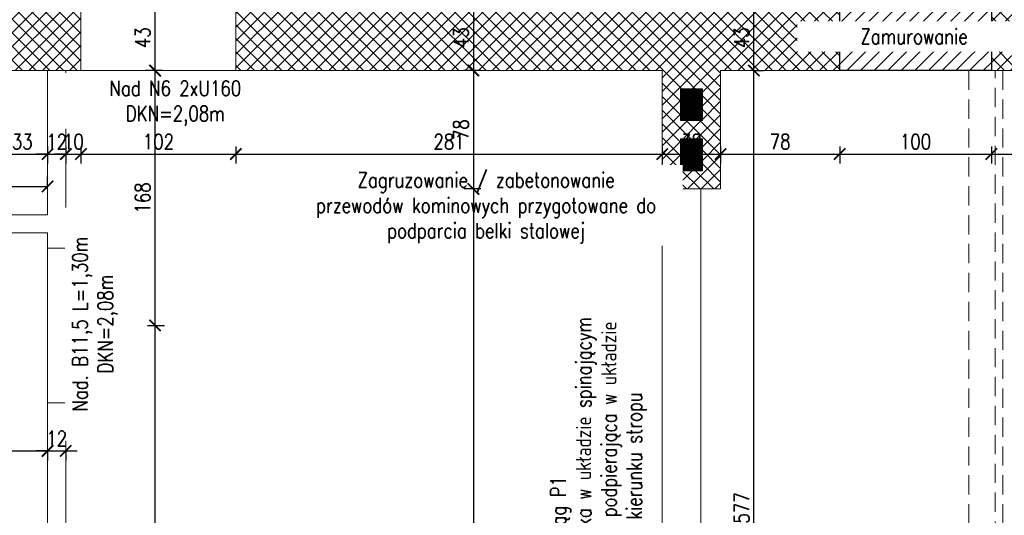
# Model space of a CAD drawing. Header units: millimetres. Extents: x 11984 to 50512, y -26688 to 13952.
# Tile 73 of 85: x 27287 to 27936, y 10066 to 10393. Entities that reach past the tile are written whole.
import ezdxf

# ---------------------------------------------------------------- set-up
doc = ezdxf.new("R2010")
doc.units = ezdxf.units.MM
doc.header["$MEASUREMENT"] = 0
doc.linetypes.add('HIDDEN', pattern=[9.525, 6.35, -3.175])
doc.layers.add('e-cad_opisy', color=7, linetype='Continuous')
for name, color, linetype, lineweight in [('e-cad_wymiary', 5, 'Continuous', 9), ('k-kreskowanie', 252, 'Continuous', 9), ('k-sciany', 4, 'Continuous', 30), ('k-widok', 1, 'Continuous', 20), ('k-wyburzenia', 215, 'PNEUMATIC2', 9), ('k-ściany działowe', 2, 'Continuous', 20), ('k-ściany istniejące', 190, 'Continuous', 18)]:
    doc.layers.add(name, color=color, linetype=linetype, lineweight=lineweight)
doc.styles.add('e-cad_1', font='simplex.shx', dxfattribs={"width": 0.8})
doc.linetypes.add('PNEUMATIC2', pattern='A,0.5,-0.25,["//",Standard,S=0.2,R=0,X=-0.1,Y=-0.1],-0.25', length=1)
doc.dimstyles.new('e-cad_1_50_[cm]', dxfattribs={"dimscale": 5, "dimtxt": 2, "dimasz": 1.5, "dimexe": 1.25, "dimexo": 0.625, "dimtad": 1, "dimdec": 0, "dimrnd": 0.1, "dimdsep": 46, "dimtxsty": 'e-cad_1', "dimblk": 'ARCHTICK', "dimcen": 1.5, "dimclrd": 256, "dimclre": 256, "dimclrt": 7, "dimadec": 0, "dimazin": 0, "dimtfac": 1, "dimtdec": 0, "dimtix": 1, "dimtmove": 0, "dimatfit": 0, "dimfxl": 0, "dimarcsym": 0})

# ---------------------------------------------------------------- blocks, each defined once
blk = doc.blocks.new('_ArchTick')
at = {"color": 0, "linetype": 'ByBlock', "const_width": 0.15}
blk.add_lwpolyline([(-0.5, -0.5), (0.5, 0.5)], dxfattribs=at)
blk = doc.blocks.new('*D266')
at = {"layer": 'Defpoints', "color": 0}
for p in [(27272.37, 10359.34), (27305.77, 10334.99), (27305.77, 10304.35)]:
    blk.add_point(p, dxfattribs=at)
at = {"layer": 'e-cad_wymiary', "lineweight": -2}
for p, q in [((27272.37, 10309.35), (27272.37, 10298.1)), ((27305.77, 10309.35), (27305.77, 10298.1)), ((27272.37, 10304.35), (27305.77, 10304.35))]:
    blk.add_line(p, q, dxfattribs=at)
at = {"layer": 'e-cad_wymiary', "lineweight": -2, "xscale": 7.5, "yscale": 7.5, "zscale": 7.5, "rotation": 180}
blk.add_blockref('_ArchTick', (27272.37, 10304.35), dxfattribs=at)
at = {"layer": 'e-cad_wymiary', "lineweight": -2, "xscale": 7.5, "yscale": 7.5, "zscale": 7.5}
blk.add_blockref('_ArchTick', (27305.77, 10304.35), dxfattribs=at)
at = {"layer": 'e-cad_wymiary', "color": 7, "insert": (27289.07, 10312.48), "char_height": 10, "attachment_point": 5, "style": 'e-cad_1'}
blk.add_mtext('33', dxfattribs=at)
blk = doc.blocks.new('*D267')
at = {"layer": 'Defpoints', "color": 0}
for p in [(27305.77, 10334.99), (27317.77, 10334.99), (27317.77, 10304.35)]:
    blk.add_point(p, dxfattribs=at)
at = {"layer": 'e-cad_wymiary', "lineweight": -2}
for p, q in [((27305.77, 10309.35), (27305.77, 10298.1)), ((27317.77, 10309.35), (27317.77, 10298.1)), ((27305.77, 10304.35), (27298.27, 10304.35)), ((27305.77, 10304.35), (27317.77, 10304.35)), ((27317.77, 10304.35), (27325.27, 10304.35))]:
    blk.add_line(p, q, dxfattribs=at)
at = {"layer": 'e-cad_wymiary', "lineweight": -2, "xscale": 7.5, "yscale": 7.5, "zscale": 7.5}
blk.add_blockref('_ArchTick', (27305.77, 10304.35), dxfattribs=at)
at = {"layer": 'e-cad_wymiary', "lineweight": -2, "xscale": 7.5, "yscale": 7.5, "zscale": 7.5, "rotation": 180}
blk.add_blockref('_ArchTick', (27317.77, 10304.35), dxfattribs=at)
at = {"layer": 'e-cad_wymiary', "color": 7, "insert": (27311.77, 10312.48), "char_height": 10, "attachment_point": 5, "style": 'e-cad_1'}
blk.add_mtext('12', dxfattribs=at)
blk = doc.blocks.new('*D268')
at = {"layer": 'Defpoints', "color": 0}
for p in [(27327.77, 10359.34), (27317.77, 10334.99), (27327.77, 10304.35)]:
    blk.add_point(p, dxfattribs=at)
at = {"layer": 'e-cad_wymiary', "lineweight": -2}
for p, q in [((27317.77, 10309.35), (27317.77, 10298.1)), ((27327.77, 10309.35), (27327.77, 10298.1)), ((27317.77, 10304.35), (27310.27, 10304.35)), ((27317.77, 10304.35), (27327.77, 10304.35)), ((27327.77, 10304.35), (27335.27, 10304.35))]:
    blk.add_line(p, q, dxfattribs=at)
at = {"layer": 'e-cad_wymiary', "lineweight": -2, "xscale": 7.5, "yscale": 7.5, "zscale": 7.5}
blk.add_blockref('_ArchTick', (27317.77, 10304.35), dxfattribs=at)
at = {"layer": 'e-cad_wymiary', "lineweight": -2, "xscale": 7.5, "yscale": 7.5, "zscale": 7.5, "rotation": 180}
blk.add_blockref('_ArchTick', (27327.77, 10304.35), dxfattribs=at)
at = {"layer": 'e-cad_wymiary', "color": 7, "insert": (27322.77, 10312.48), "char_height": 10, "attachment_point": 5, "style": 'e-cad_1'}
blk.add_mtext('10', dxfattribs=at)
blk = doc.blocks.new('*D269')
at = {"layer": 'Defpoints', "color": 0}
for p in [(27327.77, 10359.34), (27429.77, 10359.34), (27429.77, 10304.35)]:
    blk.add_point(p, dxfattribs=at)
at = {"layer": 'e-cad_wymiary', "lineweight": -2}
for p, q in [((27327.77, 10309.35), (27327.77, 10298.1)), ((27429.77, 10309.35), (27429.77, 10298.1)), ((27327.77, 10304.35), (27429.77, 10304.35))]:
    blk.add_line(p, q, dxfattribs=at)
at = {"layer": 'e-cad_wymiary', "lineweight": -2, "xscale": 7.5, "yscale": 7.5, "zscale": 7.5, "rotation": 180}
blk.add_blockref('_ArchTick', (27327.77, 10304.35), dxfattribs=at)
at = {"layer": 'e-cad_wymiary', "lineweight": -2, "xscale": 7.5, "yscale": 7.5, "zscale": 7.5}
blk.add_blockref('_ArchTick', (27429.77, 10304.35), dxfattribs=at)
at = {"layer": 'e-cad_wymiary', "color": 7, "insert": (27378.77, 10312.48), "char_height": 10, "attachment_point": 5, "style": 'e-cad_1'}
blk.add_mtext('102', dxfattribs=at)
blk = doc.blocks.new('*D270')
at = {"layer": 'Defpoints', "color": 0}
for p in [(27429.77, 10359.34), (27710.63, 10347.34), (27710.63, 10304.35)]:
    blk.add_point(p, dxfattribs=at)
at = {"layer": 'e-cad_wymiary', "lineweight": -2}
for p, q in [((27429.77, 10309.35), (27429.77, 10298.1)), ((27710.63, 10309.35), (27710.63, 10298.1)), ((27429.77, 10304.35), (27710.63, 10304.35))]:
    blk.add_line(p, q, dxfattribs=at)
at = {"layer": 'e-cad_wymiary', "lineweight": -2, "xscale": 7.5, "yscale": 7.5, "zscale": 7.5, "rotation": 180}
blk.add_blockref('_ArchTick', (27429.77, 10304.35), dxfattribs=at)
at = {"layer": 'e-cad_wymiary', "lineweight": -2, "xscale": 7.5, "yscale": 7.5, "zscale": 7.5}
blk.add_blockref('_ArchTick', (27710.63, 10304.35), dxfattribs=at)
at = {"layer": 'e-cad_wymiary', "color": 7, "insert": (27570.2, 10312.48), "char_height": 10, "attachment_point": 5, "style": 'e-cad_1'}
blk.add_mtext('281', dxfattribs=at)
blk = doc.blocks.new('*D271')
at = {"layer": 'Defpoints', "color": 0}
for p in [(27710.63, 10347.34), (27749.03, 10341.61), (27749.03, 10304.35)]:
    blk.add_point(p, dxfattribs=at)
at = {"layer": 'e-cad_wymiary', "lineweight": -2}
for p, q in [((27710.63, 10309.35), (27710.63, 10298.1)), ((27749.03, 10309.35), (27749.03, 10298.1)), ((27710.63, 10304.35), (27749.03, 10304.35))]:
    blk.add_line(p, q, dxfattribs=at)
at = {"layer": 'e-cad_wymiary', "lineweight": -2, "xscale": 7.5, "yscale": 7.5, "zscale": 7.5, "rotation": 180}
blk.add_blockref('_ArchTick', (27710.63, 10304.35), dxfattribs=at)
at = {"layer": 'e-cad_wymiary', "lineweight": -2, "xscale": 7.5, "yscale": 7.5, "zscale": 7.5}
blk.add_blockref('_ArchTick', (27749.03, 10304.35), dxfattribs=at)
at = {"layer": 'e-cad_wymiary', "color": 7, "insert": (27729.83, 10312.48), "char_height": 10, "attachment_point": 5, "style": 'e-cad_1'}
blk.add_mtext('38', dxfattribs=at)
blk = doc.blocks.new('*D272')
at = {"layer": 'Defpoints', "color": 0}
for p in [(27827.47, 10359.34), (27749.03, 10341.61), (27827.47, 10304.35)]:
    blk.add_point(p, dxfattribs=at)
at = {"layer": 'e-cad_wymiary', "lineweight": -2}
for p, q in [((27749.03, 10309.35), (27749.03, 10298.1)), ((27827.47, 10309.35), (27827.47, 10298.1)), ((27749.03, 10304.35), (27827.47, 10304.35))]:
    blk.add_line(p, q, dxfattribs=at)
at = {"layer": 'e-cad_wymiary', "lineweight": -2, "xscale": 7.5, "yscale": 7.5, "zscale": 7.5, "rotation": 180}
blk.add_blockref('_ArchTick', (27749.03, 10304.35), dxfattribs=at)
at = {"layer": 'e-cad_wymiary', "lineweight": -2, "xscale": 7.5, "yscale": 7.5, "zscale": 7.5}
blk.add_blockref('_ArchTick', (27827.47, 10304.35), dxfattribs=at)
at = {"layer": 'e-cad_wymiary', "color": 7, "insert": (27788.25, 10312.48), "char_height": 10, "attachment_point": 5, "style": 'e-cad_1'}
blk.add_mtext('78', dxfattribs=at)
blk = doc.blocks.new('*D273')
at = {"layer": 'Defpoints', "color": 0}
for p in [(27827.47, 10359.34), (27927.37, 10359.34), (27927.37, 10304.35)]:
    blk.add_point(p, dxfattribs=at)
at = {"layer": 'e-cad_wymiary', "lineweight": -2}
for p, q in [((27827.47, 10309.35), (27827.47, 10298.1)), ((27927.37, 10309.35), (27927.37, 10298.1)), ((27827.47, 10304.35), (27927.37, 10304.35))]:
    blk.add_line(p, q, dxfattribs=at)
at = {"layer": 'e-cad_wymiary', "lineweight": -2, "xscale": 7.5, "yscale": 7.5, "zscale": 7.5, "rotation": 180}
blk.add_blockref('_ArchTick', (27827.47, 10304.35), dxfattribs=at)
at = {"layer": 'e-cad_wymiary', "lineweight": -2, "xscale": 7.5, "yscale": 7.5, "zscale": 7.5}
blk.add_blockref('_ArchTick', (27927.37, 10304.35), dxfattribs=at)
at = {"layer": 'e-cad_wymiary', "color": 7, "insert": (27877.42, 10312.48), "char_height": 10, "attachment_point": 5, "style": 'e-cad_1'}
blk.add_mtext('100', dxfattribs=at)
blk = doc.blocks.new('*D274')
at = {"layer": 'Defpoints', "color": 0}
for p in [(27927.37, 10359.34), (28375.26, 10333.7), (28375.26, 10304.35)]:
    blk.add_point(p, dxfattribs=at)
at = {"layer": 'e-cad_wymiary', "lineweight": -2}
for p, q in [((27927.37, 10309.35), (27927.37, 10298.1)), ((28375.26, 10309.35), (28375.26, 10298.1)), ((27927.37, 10304.35), (28375.26, 10304.35))]:
    blk.add_line(p, q, dxfattribs=at)
at = {"layer": 'e-cad_wymiary', "lineweight": -2, "xscale": 7.5, "yscale": 7.5, "zscale": 7.5, "rotation": 180}
blk.add_blockref('_ArchTick', (27927.37, 10304.35), dxfattribs=at)
at = {"layer": 'e-cad_wymiary', "lineweight": -2, "xscale": 7.5, "yscale": 7.5, "zscale": 7.5}
blk.add_blockref('_ArchTick', (28375.26, 10304.35), dxfattribs=at)
at = {"layer": 'e-cad_wymiary', "color": 7, "insert": (28151.32, 10312.48), "char_height": 10, "attachment_point": 5, "style": 'e-cad_1'}
blk.add_mtext('448', dxfattribs=at)
blk = doc.blocks.new('*D283')
at = {"layer": 'Defpoints', "color": 0}
for p in [(27305.77, 10282.95), (27305.77, 10277.96), (27213.62, 10264.34)]:
    blk.add_point(p, dxfattribs=at)
at = {"layer": 'e-cad_wymiary', "lineweight": -2}
for p, q in [((27213.62, 10277.95), (27213.62, 10289.2)), ((27305.77, 10281.08), (27305.77, 10289.2)), ((27213.62, 10282.95), (27305.77, 10282.95))]:
    blk.add_line(p, q, dxfattribs=at)
at = {"layer": 'e-cad_wymiary', "lineweight": -2, "xscale": 7.5, "yscale": 7.5, "zscale": 7.5, "rotation": 180}
blk.add_blockref('_ArchTick', (27213.62, 10282.95), dxfattribs=at)
at = {"layer": 'e-cad_wymiary', "lineweight": -2, "xscale": 7.5, "yscale": 7.5, "zscale": 7.5}
blk.add_blockref('_ArchTick', (27305.77, 10282.95), dxfattribs=at)
at = {"layer": 'e-cad_wymiary', "color": 7, "insert": (27259.7, 10291.07), "char_height": 10, "attachment_point": 5, "style": 'e-cad_1'}
blk.add_mtext('92', dxfattribs=at)
blk = doc.blocks.new('*D296')
at = {"layer": 'Defpoints', "color": 0}
for p in [(27065.47, 10148.25), (27305.77, 10112.83), (27305.77, 10108.69)]:
    blk.add_point(p, dxfattribs=at)
at = {"layer": 'e-cad_wymiary', "lineweight": -2}
for p, q in [((27065.47, 10113.69), (27065.47, 10102.44)), ((27065.47, 10108.69), (27305.77, 10108.69)), ((27305.77, 10109.71), (27305.77, 10102.44))]:
    blk.add_line(p, q, dxfattribs=at)
at = {"layer": 'e-cad_wymiary', "lineweight": -2, "xscale": 7.5, "yscale": 7.5, "zscale": 7.5, "rotation": 180}
blk.add_blockref('_ArchTick', (27065.47, 10108.69), dxfattribs=at)
at = {"layer": 'e-cad_wymiary', "lineweight": -2, "xscale": 7.5, "yscale": 7.5, "zscale": 7.5}
blk.add_blockref('_ArchTick', (27305.77, 10108.69), dxfattribs=at)
at = {"layer": 'e-cad_wymiary', "color": 7, "insert": (27185.62, 10116.81), "char_height": 10, "attachment_point": 5, "style": 'e-cad_1'}
blk.add_mtext('240', dxfattribs=at)
blk = doc.blocks.new('*D297')
at = {"layer": 'Defpoints', "color": 0}
for p in [(27305.77, 10112.83), (27317.77, 10112.83), (27317.77, 10108.69)]:
    blk.add_point(p, dxfattribs=at)
at = {"layer": 'e-cad_wymiary', "lineweight": -2}
for p, q in [((27305.77, 10108.69), (27298.27, 10108.69)), ((27305.77, 10109.71), (27305.77, 10102.44)), ((27305.77, 10108.69), (27317.77, 10108.69)), ((27317.77, 10109.71), (27317.77, 10102.44)), ((27317.77, 10108.69), (27325.27, 10108.69))]:
    blk.add_line(p, q, dxfattribs=at)
at = {"layer": 'e-cad_wymiary', "lineweight": -2, "xscale": 7.5, "yscale": 7.5, "zscale": 7.5}
blk.add_blockref('_ArchTick', (27305.77, 10108.69), dxfattribs=at)
at = {"layer": 'e-cad_wymiary', "lineweight": -2, "xscale": 7.5, "yscale": 7.5, "zscale": 7.5, "rotation": 180}
blk.add_blockref('_ArchTick', (27317.77, 10108.69), dxfattribs=at)
at = {"layer": 'e-cad_wymiary', "color": 7, "insert": (27311.77, 10116.81), "char_height": 10, "attachment_point": 5, "style": 'e-cad_1'}
blk.add_mtext('12', dxfattribs=at)
blk = doc.blocks.new('*D492')
at = {"layer": 'Defpoints', "color": 0}
for p in [(27317.77, 10191.34), (27376.56, 10191.34), (27317.77, 9845.26)]:
    blk.add_point(p, dxfattribs=at)
at = {"layer": 'e-cad_wymiary', "lineweight": -2}
for p, q in [((27371.56, 10191.34), (27382.81, 10191.34)), ((27376.56, 9845.26), (27376.56, 10191.34)), ((27371.56, 9845.26), (27382.81, 9845.26))]:
    blk.add_line(p, q, dxfattribs=at)
at = {"layer": 'e-cad_wymiary', "lineweight": -2, "xscale": 7.5, "yscale": 7.5, "zscale": 7.5}
for p, rotation in [((27376.56, 10191.34), 90), ((27376.56, 9845.26), 270)]:
    blk.add_blockref('_ArchTick', p, dxfattribs=dict(at, rotation=rotation))
at = {"layer": 'e-cad_wymiary', "color": 7, "insert": (27368.43, 10018.3), "char_height": 10, "attachment_point": 5, "rotation": 90, "style": 'e-cad_1'}
blk.add_mtext('346', dxfattribs=at)
blk = doc.blocks.new('*D493')
at = {"layer": 'Defpoints', "color": 0}
for p in [(27376.56, 10359.34), (27405.26, 10359.34), (27317.77, 10191.34)]:
    blk.add_point(p, dxfattribs=at)
at = {"layer": 'e-cad_wymiary', "lineweight": -2}
for p, q in [((27381.56, 10359.34), (27370.31, 10359.34)), ((27376.56, 10191.34), (27376.56, 10359.34)), ((27371.56, 10191.34), (27382.81, 10191.34))]:
    blk.add_line(p, q, dxfattribs=at)
at = {"layer": 'e-cad_wymiary', "lineweight": -2, "xscale": 7.5, "yscale": 7.5, "zscale": 7.5}
for p, rotation in [((27376.56, 10359.34), 90), ((27376.56, 10191.34), 270)]:
    blk.add_blockref('_ArchTick', p, dxfattribs=dict(at, rotation=rotation))
at = {"layer": 'e-cad_wymiary', "color": 7, "insert": (27368.43, 10275.34), "char_height": 10, "attachment_point": 5, "rotation": 90, "style": 'e-cad_1'}
blk.add_mtext('168', dxfattribs=at)
blk = doc.blocks.new('*D494')
at = {"layer": 'Defpoints', "color": 0}
for p in [(27376.56, 10402.52), (27391.95, 10402.52), (27405.26, 10359.34)]:
    blk.add_point(p, dxfattribs=at)
at = {"layer": 'e-cad_wymiary', "lineweight": -2}
for p, q in [((27381.56, 10402.52), (27370.31, 10402.52)), ((27376.56, 10359.34), (27376.56, 10402.52)), ((27381.56, 10359.34), (27370.31, 10359.34))]:
    blk.add_line(p, q, dxfattribs=at)
at = {"layer": 'e-cad_wymiary', "lineweight": -2, "xscale": 7.5, "yscale": 7.5, "zscale": 7.5}
for p, rotation in [((27376.56, 10402.52), 90), ((27376.56, 10359.34), 270)]:
    blk.add_blockref('_ArchTick', p, dxfattribs=dict(at, rotation=rotation))
at = {"layer": 'e-cad_wymiary', "color": 7, "insert": (27368.43, 10380.93), "char_height": 10, "attachment_point": 5, "rotation": 90, "style": 'e-cad_1'}
blk.add_mtext('43', dxfattribs=at)
blk = doc.blocks.new('*D508')
at = {"layer": 'Defpoints', "color": 0}
for p in [(27603.69, 10402.52), (27586.21, 10359.34), (27603.69, 10359.34)]:
    blk.add_point(p, dxfattribs=at)
at = {"layer": 'e-cad_wymiary', "lineweight": -2}
for p, q in [((27591.21, 10402.52), (27579.96, 10402.52)), ((27586.21, 10402.52), (27586.21, 10359.34)), ((27591.21, 10359.34), (27579.96, 10359.34))]:
    blk.add_line(p, q, dxfattribs=at)
at = {"layer": 'e-cad_wymiary', "lineweight": -2, "xscale": 7.5, "yscale": 7.5, "zscale": 7.5}
for p, rotation in [((27586.21, 10402.52), 90), ((27586.21, 10359.34), 270)]:
    blk.add_blockref('_ArchTick', p, dxfattribs=dict(at, rotation=rotation))
at = {"layer": 'e-cad_wymiary', "color": 7, "insert": (27578.08, 10380.93), "char_height": 10, "attachment_point": 5, "rotation": 90, "style": 'e-cad_1'}
blk.add_mtext('43', dxfattribs=at)
blk = doc.blocks.new('*D509')
at = {"layer": 'Defpoints', "color": 0}
for p in [(27603.69, 10359.34), (27586.21, 10281.34), (27710.63, 10281.34)]:
    blk.add_point(p, dxfattribs=at)
at = {"layer": 'e-cad_wymiary', "lineweight": -2}
for p, q in [((27591.21, 10359.34), (27579.96, 10359.34)), ((27586.21, 10359.34), (27586.21, 10281.34)), ((27591.21, 10281.34), (27579.96, 10281.34))]:
    blk.add_line(p, q, dxfattribs=at)
at = {"layer": 'e-cad_wymiary', "lineweight": -2, "xscale": 7.5, "yscale": 7.5, "zscale": 7.5}
for p, rotation in [((27586.21, 10359.34), 90), ((27586.21, 10281.34), 270)]:
    blk.add_blockref('_ArchTick', p, dxfattribs=dict(at, rotation=rotation))
at = {"layer": 'e-cad_wymiary', "color": 7, "insert": (27578.08, 10320.34), "char_height": 10, "attachment_point": 5, "rotation": 90, "style": 'e-cad_1'}
blk.add_mtext('78', dxfattribs=at)
blk = doc.blocks.new('*D510')
at = {"layer": 'Defpoints', "color": 0}
for p in [(27710.63, 10281.34), (27586.21, 9812.76), (27710.63, 9812.76)]:
    blk.add_point(p, dxfattribs=at)
at = {"layer": 'e-cad_wymiary', "lineweight": -2}
for p, q in [((27591.21, 10281.34), (27579.96, 10281.34)), ((27586.21, 10281.34), (27586.21, 9812.76)), ((27591.21, 9812.76), (27579.96, 9812.76))]:
    blk.add_line(p, q, dxfattribs=at)
at = {"layer": 'e-cad_wymiary', "lineweight": -2, "xscale": 7.5, "yscale": 7.5, "zscale": 7.5}
for p, rotation in [((27586.21, 10281.34), 90), ((27586.21, 9812.76), 270)]:
    blk.add_blockref('_ArchTick', p, dxfattribs=dict(at, rotation=rotation))
at = {"layer": 'e-cad_wymiary', "color": 7, "insert": (27578.08, 10047.05), "char_height": 10, "attachment_point": 5, "rotation": 90, "style": 'e-cad_1'}
blk.add_mtext('469', dxfattribs=at)
blk = doc.blocks.new('*D512')
at = {"layer": 'Defpoints', "color": 0}
for p in [(27770.25, 10359.34), (27770.99, 10359.34), (27770.25, 9782.76)]:
    blk.add_point(p, dxfattribs=at)
at = {"layer": 'e-cad_wymiary', "lineweight": -2}
for p, q in [((27770.99, 10359.34), (27777.24, 10359.34)), ((27770.99, 9782.76), (27770.99, 10359.34)), ((27770.99, 9782.76), (27777.24, 9782.76))]:
    blk.add_line(p, q, dxfattribs=at)
at = {"layer": 'e-cad_wymiary', "lineweight": -2, "xscale": 7.5, "yscale": 7.5, "zscale": 7.5}
for p, rotation in [((27770.99, 10359.34), 90), ((27770.99, 9782.76), 270)]:
    blk.add_blockref('_ArchTick', p, dxfattribs=dict(at, rotation=rotation))
at = {"layer": 'e-cad_wymiary', "color": 7, "insert": (27762.87, 10071.05), "char_height": 10, "attachment_point": 5, "rotation": 90, "style": 'e-cad_1'}
blk.add_mtext('577', dxfattribs=at)
blk = doc.blocks.new('*D513')
at = {"layer": 'Defpoints', "color": 0}
for p in [(27770.99, 10402.52), (27800.68, 10402.52), (27770.25, 10359.34)]:
    blk.add_point(p, dxfattribs=at)
at = {"layer": 'e-cad_wymiary', "lineweight": -2}
for p, q in [((27775.99, 10402.52), (27764.74, 10402.52)), ((27770.99, 10359.34), (27770.99, 10402.52)), ((27770.99, 10359.34), (27777.24, 10359.34))]:
    blk.add_line(p, q, dxfattribs=at)
at = {"layer": 'e-cad_wymiary', "lineweight": -2, "xscale": 7.5, "yscale": 7.5, "zscale": 7.5}
for p, rotation in [((27770.99, 10402.52), 90), ((27770.99, 10359.34), 270)]:
    blk.add_blockref('_ArchTick', p, dxfattribs=dict(at, rotation=rotation))
at = {"layer": 'e-cad_wymiary', "color": 7, "insert": (27762.87, 10380.93), "char_height": 10, "attachment_point": 5, "rotation": 90, "style": 'e-cad_1'}
blk.add_mtext('43', dxfattribs=at)

msp = doc.modelspace()

# ---------------------------------------------------------------- hatches: boundary and pattern name
at = {"layer": 'k-kreskowanie'}
h = msp.add_hatch(dxfattribs=at)
h.set_pattern_fill('ANSI37', color=256, scale=2, style=0)
h.set_pattern_definition([(45, (28373.457, -11648.78), (-4.490128, 4.490128), []), (135, (28373.457, -11648.78), (-4.490128, -4.490128), [])])
h.paths.add_polyline_path([(27927.37, 10359.34), (27927.37, 10402.52), (27937.53, 10402.52), (27937.53, 10552.38), (27962.93, 10552.38), (27962.93, 10402.52), (28375.26, 10402.52), (28375.26, 10522.75), (28418.44, 10522.75), (28418.44, 9739.58), (28375.26, 9739.58), (28310.14, 9739.58), (28310.14, 9782.76), (28375.26, 9782.76), (28375.26, 10359.34)])
h.paths.add_polyline_path([(27927.37, 10791.99), (27927.37, 10834.32), (27937.53, 10834.32), (28375.26, 10834.32), (28375.26, 11331.32), (28293.98, 11331.32), (28293.98, 11374.5), (28418.44, 11374.5), (28418.44, 10677.69), (28375.26, 10677.69), (28375.26, 10791.99), (27962.93, 10791.99), (27962.93, 10654.38), (27937.53, 10654.38), (27937.53, 10791.99)])
h.paths.add_polyline_path([(28013.73, 10806.38), (28034.05, 10806.38), (28034.05, 10819.93), (28013.73, 10819.93)], flags=16)
h.paths.add_polyline_path([(27974.79, 10806.38), (27993.41, 10806.38), (27993.41, 10819.93), (27974.79, 10819.93)], flags=16)
h.paths.add_polyline_path([(25423.3, 10686.04), (25423.3, 11090.05), (25468.3, 11090.05), (25468.3, 10833.52), (25771.3, 10833.52), (25771.3, 10927.02), (25795.3, 10927.02), (25795.3, 10833.52), (25802.3, 10833.52), (25802.3, 10794.52), (25468.3, 10794.52), (25468.3, 10686.04)])
h.paths.add_polyline_path([(27545.53, 10791.99), (27545.53, 10834.32), (27662.37, 10834.32), (27662.37, 11374.5), (27785.98, 11374.5), (27785.98, 11331.32), (27705.55, 11331.32), (27705.55, 10834.32), (27727.56, 10834.32), (27727.56, 10791.99), (27714.68, 10791.99), (27714.68, 10816.54), (27639.68, 10816.54), (27639.68, 10791.99)])
h.paths.add_polyline_path([(25423.3, 10284.84), (25423.3, 10539.8), (25468.3, 10539.8), (25468.3, 10402.52), (25595.68, 10402.52), (25904.3, 10402.52), (25904.3, 10422.52), (25930.34, 10422.52), (25930.34, 10402.52), (25952.83, 10402.52), (25952.83, 10359.34), (25468.3, 10359.34), (25468.3, 10284.84)])
h.paths.add_polyline_path([(26715.79, 10359.34), (26715.79, 10402.52), (26815.7, 10402.52), (26815.7, 10017.29), (26908.83, 10017.29), (26908.83, 9992.74), (26815.7, 9992.74), (26815.7, 9907.76), (26790.3, 9907.76), (26790.3, 10359.34)])
h.paths.add_polyline_path([(26407.3, 10791.99), (26407.3, 10834.32), (26415.3, 10834.32), (26415.3, 10862.32), (26460.3, 10862.32), (26460.3, 10834.32), (26661.61, 10834.32), (26661.61, 10791.99), (26602.34, 10791.99), (26602.34, 10566.78), (26588.34, 10566.78), (26588.34, 10791.99)])
h.paths.add_polyline_path([(27030.91, 9992.74), (27030.91, 10017.29), (27040.91, 10017.29), (27040.91, 10402.52), (27172.47, 10402.52), (27172.47, 10359.34), (27078.47, 10359.34), (27078.47, 10281.34), (27065.47, 10281.34), (27065.47, 9907.76), (27040.91, 9907.76), (27040.91, 9992.74)])
h.paths.add_polyline_path([(27429.77, 10359.34), (27429.77, 10402.52), (27827.47, 10402.52), (27827.47, 10359.34), (27749.03, 10359.34), (27749.03, 10281.34), (27710.63, 10281.34), (27710.63, 10359.34)])
h.paths.add_polyline_path([(27722.63, 10293.34), (27737.03, 10293.34), (27737.03, 10314.34), (27722.63, 10314.34)], flags=16)
h.paths.add_polyline_path([(27722.63, 10326.34), (27737.03, 10326.34), (27737.03, 10347.34), (27722.63, 10347.34)], flags=16)
h.paths.add_polyline_path([(25423.3, 9739.58), (25423.3, 10131.59), (25468.3, 10131.59), (25468.3, 9782.76), (25524.89, 9782.76), (25524.89, 9739.58)])
h.paths.add_polyline_path([(26086.59, 10794.52), (26086.59, 10833.52), (26140.3, 10833.52), (26140.3, 10849.32), (26181.3, 10849.32), (26181.3, 10834.32), (26317.3, 10834.32), (26317.3, 10801.99), (26304.3, 10801.99), (26304.3, 10793.99), (26284.34, 10793.99), (26284.34, 10731.52), (26267.34, 10731.52), (26267.34, 10794.52)])
h.paths.add_polyline_path([(26042.83, 10359.34), (26042.83, 10402.52), (26414.3, 10402.52), (26414.3, 10359.34)])
h.paths.add_polyline_path([(27179.77, 10791.99), (27179.77, 10834.32), (27390.59, 10834.32), (27390.59, 10791.99)])
h.paths.add_polyline_path([(26816.55, 10791.99), (26816.55, 10834.32), (27024.83, 10834.32), (27024.83, 10791.99)])
h.paths.add_polyline_path([(27940.92, 11331.32), (27940.92, 11374.5), (28139.04, 11374.5), (28139.04, 11331.32)])
h.paths.add_polyline_path([(27664.13, 9739.58), (27664.13, 9782.76), (27710.63, 9782.76), (27710.63, 9812.76), (27736.03, 9812.76), (27736.03, 9782.76), (27770.25, 9782.76), (27770.25, 9739.58)])
h.paths.add_polyline_path([(26720.94, 9739.58), (26720.94, 9782.76), (26850.88, 9782.76), (26850.88, 9739.58)])
h.paths.add_polyline_path([(26993.88, 9739.58), (26993.88, 9782.76), (27123.82, 9782.76), (27123.82, 9739.58), (27007.05, 9739.58)])
h.paths.add_polyline_path([(26516.3, 10359.34), (26516.3, 10402.52), (26625.2, 10402.52), (26625.2, 10359.34)])
h.paths.add_polyline_path([(25904.3, 10774.52), (25904.3, 10833.52), (25980.3, 10833.52), (25980.3, 10794.52), (25930.34, 10794.52), (25930.34, 10774.52)])
h.paths.add_polyline_path([(26074.94, 9739.58), (26074.94, 9782.76), (26171.32, 9782.76), (26171.32, 9739.58)])
h.paths.add_polyline_path([(27272.37, 10359.34), (27272.37, 10402.52), (27327.77, 10402.52), (27327.77, 10359.34)])
h.paths.add_polyline_path([(25674.89, 9739.58), (25674.89, 9782.76), (25725.12, 9782.76), (25725.12, 9739.58)])
h.paths.add_polyline_path([(26267.34, 10604.52), (26267.34, 10731.52), (26284.34, 10731.52), (26284.34, 10604.52)])
h.paths.add_polyline_path([(26521.13, 9739.58), (26521.13, 9782.76), (26570.94, 9782.76), (26570.94, 9739.58)])
h.paths.add_polyline_path([(26321.32, 9739.58), (26321.32, 9782.76), (26371.13, 9782.76), (26371.13, 9739.58)])
h.paths.add_polyline_path([(25875.12, 9739.58), (25875.12, 9782.76), (25924.94, 9782.76), (25924.94, 9739.58)])
h.paths.add_polyline_path([(27273.82, 9739.58), (27273.82, 9782.76), (27319.4, 9782.76), (27319.4, 9739.58)])
h.paths.add_polyline_path([(27920.25, 9739.58), (27920.25, 9782.76), (27965.4, 9782.76), (27965.4, 9739.58)])
h.paths.add_polyline_path([(27469.4, 9739.58), (27469.4, 9782.76), (27514.13, 9782.76), (27514.13, 9739.58)])
h.paths.add_polyline_path([(28115.4, 9739.58), (28115.4, 9782.76), (28160.14, 9782.76), (28160.14, 9739.58)])
h.paths.add_polyline_path([(25771.3, 11029.02), (25771.3, 11072.32), (25795.3, 11072.32), (25795.3, 11051.92), (25795.3, 11029.02)])
h.paths.add_polyline_path([(27959.21, 10448.92), (27941.26, 10448.92), (27941.26, 10463.92), (27959.21, 10463.92)], flags=24)
h.paths.add_polyline_path([(27989.88, 10389.91), (27989.88, 10371.96), (27974.88, 10371.96), (27974.88, 10389.91)], flags=24)
h.paths.add_polyline_path([(28328.34, 10389.91), (28328.34, 10371.96), (28313.34, 10371.96), (28313.34, 10389.91)], flags=24)
h.paths.add_polyline_path([(27989.88, 10822.13), (27989.88, 10804.18), (27974.88, 10804.18), (27974.88, 10822.13)], flags=24)
h.paths.add_polyline_path([(28328.34, 10822.13), (28328.34, 10804.18), (28313.34, 10804.18), (28313.34, 10822.13)], flags=24)
h.paths.add_polyline_path([(25792.47, 10866.66), (25774.13, 10866.66), (25774.13, 10881.66), (25792.47, 10881.66)], flags=24)
h.paths.add_polyline_path([(25686.35, 10822.81), (25686.35, 10805.24), (25671.35, 10805.24), (25671.35, 10822.81)], flags=24)
h.paths.add_polyline_path([(26811.98, 10109.31), (26794.02, 10109.31), (26794.02, 10124.31), (26811.98, 10124.31)], flags=24)
h.paths.add_polyline_path([(26811.98, 10283.57), (26794.02, 10283.57), (26794.02, 10298.57), (26811.98, 10298.57)], flags=24)
h.paths.add_polyline_path([(26746.78, 10389.91), (26746.78, 10371.96), (26731.78, 10371.96), (26731.78, 10389.91)], flags=24)
h.paths.add_polyline_path([(26872.85, 10013.99), (26872.85, 9996.04), (26857.85, 9996.04), (26857.85, 10013.99)], flags=24)
h.paths.add_polyline_path([(26811.98, 10304.98), (26794.02, 10304.98), (26794.02, 10319.98), (26811.98, 10319.98)], flags=24)
h.paths.add_polyline_path([(27157.91, 10389.91), (27157.91, 10371.96), (27142.91, 10371.96), (27142.91, 10389.91)], flags=24)
h.paths.add_polyline_path([(27062.17, 10109.31), (27044.21, 10109.31), (27044.21, 10124.31), (27062.17, 10124.31)], flags=24)
h.paths.add_polyline_path([(27068.67, 10283.57), (27050.71, 10283.57), (27050.71, 10298.57), (27068.67, 10298.57)], flags=24)
h.paths.add_polyline_path([(27068.67, 10304.98), (27050.71, 10304.98), (27050.71, 10319.98), (27068.67, 10319.98)], flags=24)
h.paths.add_polyline_path([(27585.58, 10389.91), (27585.58, 10371.96), (27570.58, 10371.96), (27570.58, 10389.91)], flags=24)
h.paths.add_polyline_path([(27770.37, 10389.91), (27770.37, 10371.96), (27755.37, 10371.96), (27755.37, 10389.91)], flags=24)
h.paths.add_polyline_path([(27738.8, 10304.98), (27720.85, 10304.98), (27720.85, 10319.98), (27738.8, 10319.98)], flags=24)
h.paths.add_polyline_path([(26110.57, 10822.81), (26110.57, 10805.24), (26095.57, 10805.24), (26095.57, 10822.81)], flags=24)
h.paths.add_polyline_path([(26367.46, 10389.91), (26367.46, 10371.96), (26352.46, 10371.96), (26352.46, 10389.91)], flags=24)
h.paths.add_polyline_path([(26284.05, 10652.29), (26267.63, 10652.29), (26267.63, 10667.29), (26284.05, 10667.29)], flags=24)
h.paths.add_polyline_path([(27711.59, 10243.02), (27477.64, 10243.02), (27477.64, 10296.6), (27711.59, 10296.6)], flags=9)
h.paths.add_polyline_path([(27959.21, 10652.29), (27941.26, 10652.29), (27941.26, 10667.29), (27959.21, 10667.29)], flags=9)
h.paths.add_polyline_path([(25686.35, 10412.6), (25686.35, 10395.03), (25671.35, 10395.03), (25671.35, 10412.6)], flags=9)
h.paths.add_polyline_path([(27940.67, 10730.09), (27924.24, 10730.09), (27924.24, 10745.09), (27940.67, 10745.09)], flags=9)
h.paths.add_polyline_path([(26603.74, 10652.29), (26586.94, 10652.29), (26586.94, 10667.29), (26603.74, 10667.29)], flags=9)
h.paths.add_polyline_path([(25803.97, 10866.66), (25793.63, 10866.66), (25793.63, 10881.66), (25803.97, 10881.66)], flags=9)
h = msp.add_hatch(dxfattribs=at)
h.set_pattern_fill('ANSI31', color=256, scale=2, angle=360, style=0)
h.set_pattern_definition([(405, (28373.457, -11648.78), (-4.490128, 4.490128), [])])
h.paths.add_polyline_path([(27172.47, 10359.34), (27272.37, 10359.34), (27272.37, 10402.52), (27179.77, 10402.52), (27172.47, 10402.52)])
h.paths.add_polyline_path([(27827.47, 10402.52), (27827.47, 10359.34), (27927.37, 10359.34), (27927.37, 10402.52)])
h.paths.add_polyline_path([(26625.2, 10359.34), (26715.79, 10359.34), (26715.79, 10402.52), (26625.2, 10402.52)])
h.paths.add_polyline_path([(25952.83, 10359.34), (26042.83, 10359.34), (26042.83, 10402.52), (25953.18, 10402.52), (25952.83, 10402.52)])
h.paths.add_polyline_path([(26415.3, 11078.49), (26460.3, 11078.49), (26460.3, 11005.32), (26415.3, 11005.32), (26415.3, 11078.49)])
h.paths.add_polyline_path([(26317.3, 10834.32), (26332.3, 10834.32), (26332.3, 10809.77), (26407.3, 10809.77), (26407.3, 10801.99), (26317.3, 10801.99)])
h.paths.add_polyline_path([(26140.3, 10951.32), (26140.3, 11018.43), (26148.3, 11018.43), (26148.3, 11005.43), (26181.3, 11005.43), (26181.3, 10951.32)])
h.paths.add_polyline_path([(26039.3, 10375), (25958.11, 10375), (25958.11, 10390), (26039.3, 10390)], flags=24)
h.paths.add_polyline_path([(26711.33, 10373.86), (26630.14, 10373.86), (26630.14, 10388.86), (26711.33, 10388.86)], flags=24)
h.paths.add_polyline_path([(26367.46, 10811.05), (26367.46, 10800.71), (26352.46, 10800.71), (26352.46, 10811.05)], flags=9)
h.paths.add_polyline_path([(26429.61, 11016.85), (26301.94, 11016.85), (26301.94, 11050.42), (26429.61, 11050.42)], flags=9)
h.paths.add_polyline_path([(27263.49, 10374.43), (27182.3, 10374.43), (27182.3, 10389.43), (27263.49, 10389.43)], flags=24)
h.paths.add_polyline_path([(27917.06, 10374.3), (27835.87, 10374.3), (27835.87, 10389.3), (27917.06, 10389.3)], flags=24)
h = msp.add_hatch(dxfattribs=at)
h.set_pattern_fill('ANSI31', color=256, angle=360, style=0)
h.paths.add_polyline_path([(27722.63, 10293.34), (27737.03, 10293.34), (27737.03, 10314.34), (27722.63, 10314.34)])
h.paths.add_polyline_path([(27722.63, 10326.34), (27737.03, 10326.34), (27737.03, 10347.34), (27722.63, 10347.34)])
h.paths.add_polyline_path([(27738.8, 10304.98), (27720.85, 10304.98), (27720.85, 10319.98), (27738.8, 10319.98)], flags=9)

# ---------------------------------------------------------------- linework, layer by layer
at = {"layer": 'k-sciany'}
msp.add_lwpolyline([(27927.37, 10359.34), (27827.47, 10359.34), (27827.47, 10402.52), (27927.37, 10402.52)], close=True, dxfattribs=at)
at = {"layer": 'k-widok', "linetype": 'HIDDEN', "ltscale": 2}
msp.add_line((27912.45, 10359.34), (27912.45, 9782.76), dxfattribs=at)
at = {"layer": 'k-widok'}
for p, q in [((27305.77, 10242.34), (27305.77, 10140.34)), ((27317.77, 10242.34), (27317.77, 10140.34))]:
    msp.add_line(p, q, dxfattribs=at)
at = {"layer": 'k-widok', "color": 3, "linetype": 'HIDDEN', "ltscale": 2}
msp.add_lwpolyline([(27929.95, 10359.34), (27934.95, 10359.34), (27934.95, 9782.76), (27929.95, 9782.76)], close=True, dxfattribs=at)
at = {"layer": 'k-wyburzenia', "ltscale": 25}
msp.add_line((27327.77, 10359.34), (27429.77, 10359.34), dxfattribs=at)
for points in [[(27710.63, 10281.34), (27710.63, 9812.76)], [(27736.03, 9812.76), (27736.03, 10281.34)]]:
    msp.add_lwpolyline(points, dxfattribs=at)
at = {"layer": 'k-ściany działowe'}
for points in [[(27305.77, 10359.34), (27305.77, 10264.34), (27255.77, 10264.34), (27255.77, 10252.34), (27305.77, 10252.34), (27305.77, 10242.34), (27317.77, 10242.34), (27317.77, 10359.34), (27305.77, 10359.34)], [(27065.47, 9919.76), (27305.77, 9919.76), (27305.77, 10140.34), (27317.77, 10140.34), (27317.77, 9896.26), (27305.77, 9896.26), (27305.77, 9907.76), (27065.47, 9907.76), (27065.47, 9919.76)]]:
    msp.add_lwpolyline(points, dxfattribs=at)
at = {"layer": 'k-ściany istniejące'}
for p, q in [((27327.77, 10359.34), (27327.77, 10402.52)), ((27429.77, 10359.34), (27429.77, 10402.52)), ((27710.63, 10359.34), (27710.63, 10281.34)), ((27749.03, 10359.34), (27749.03, 10281.34)), ((27749.03, 10281.34), (27710.63, 10281.34))]:
    msp.add_line(p, q, dxfattribs=at)
for points in [[(27272.37, 10359.34), (27327.77, 10359.34)], [(27429.77, 10359.34), (27710.63, 10359.34)], [(27749.03, 10359.34), (27827.47, 10359.34)], [(27927.37, 10359.34), (28375.26, 10359.34)]]:
    msp.add_lwpolyline(points, dxfattribs=at)
for points in [[(27722.63, 10347.34), (27737.03, 10347.34), (27737.03, 10326.34), (27722.63, 10326.34)], [(27722.63, 10314.34), (27737.03, 10314.34), (27737.03, 10293.34), (27722.63, 10293.34)]]:
    msp.add_lwpolyline(points, close=True, dxfattribs=at)

# ---------------------------------------------------------------- dimensions: what is measured, and where the dimension line sits
at = {"layer": 'e-cad_wymiary'}
for base, p1, p2, picture, middle in [((27586.21, 10359.34), (27603.69, 10402.52), (27603.69, 10359.34), '*D508', (27578.08, 10380.93)), ((27770.99, 10402.52), (27770.25, 10359.34), (27800.68, 10402.52), '*D513', (27762.87, 10380.93))]:
    dim = msp.add_linear_dim(base=base, p1=p1, p2=p2, angle=90, dimstyle='e-cad_1_50_[cm]', override={"dimtmove": 1}, dxfattribs=at)
    dim.commit()
    dim.dimension.update_dxf_attribs({"geometry": picture, "text_midpoint": middle})
dim = msp.add_linear_dim(base=(27770.99, 10359.34), p1=(27770.25, 9782.76), p2=(27770.25, 10359.34), angle=90, dimstyle='e-cad_1_50_[cm]', dxfattribs=at)
dim.commit()
dim.dimension.update_dxf_attribs({"geometry": '*D512', "text_midpoint": (27762.87, 10071.05)})
for base, p1, p2, picture, middle in [((27305.77, 10304.35), (27272.37, 10359.34), (27305.77, 10334.99), '*D266', (27289.07, 10312.48)), ((27327.77, 10304.35), (27317.77, 10334.99), (27327.77, 10359.34), '*D268', (27322.77, 10312.48)), ((27827.47, 10304.35), (27749.03, 10341.61), (27827.47, 10359.34), '*D272', (27788.25, 10312.48)), ((27927.37, 10304.35), (27827.47, 10359.34), (27927.37, 10359.34), '*D273', (27877.42, 10312.48)), ((28375.26, 10304.35), (27927.37, 10359.34), (28375.26, 10333.7), '*D274', (28151.32, 10312.48)), ((27749.03, 10304.35), (27710.63, 10347.34), (27749.03, 10341.61), '*D271', (27729.83, 10312.48)), ((27317.77, 10304.35), (27305.77, 10334.99), (27317.77, 10334.99), '*D267', (27311.77, 10312.48)), ((27305.77, 10282.95), (27213.62, 10264.34), (27305.77, 10277.96), '*D283', (27259.7, 10291.07)), ((27305.77, 10108.69), (27065.47, 10148.25), (27305.77, 10112.83), '*D296', (27185.62, 10116.81)), ((27317.77, 10108.69), (27305.77, 10112.83), (27317.77, 10112.83), '*D297', (27311.77, 10116.81))]:
    dim = msp.add_linear_dim(base=base, p1=p1, p2=p2, dimstyle='e-cad_1_50_[cm]', override={"dimtmove": 1}, dxfattribs=at)
    dim.commit()
    dim.dimension.update_dxf_attribs({"geometry": picture, "text_midpoint": middle})

# ---------------------------------------------------------------- next in the draw order: texts
at = {"layer": 'e-cad_opisy', "linetype": 'Continuous', "char_height": 10, "attachment_point": 2, "style": 'e-cad_1', "bg_fill": 2}
for s, insert, width in [('Zamurowanie ', (27876.46, 10386.8), 143.6031), ('Nad N6 2xU160 \\PDKN=2,08m', (27389.93, 10352.67), 143.6031), ('Zagruzowanie / zabetonowanie przewodów kominowych przygotowane do podparcia belki stalowej', (27594.62, 10292.19), 248.7973)]:
    msp.add_mtext(s, dxfattribs=dict(at, insert=insert, width=width))
at = {"layer": 'e-cad_opisy', "linetype": 'Continuous', "char_height": 10, "attachment_point": 2, "rotation": 90, "style": 'e-cad_1', "bg_fill": 2}
for s, insert, width in [('Nad. B11,5 L=1,30m\\PDKN=2,08m', (27322.13, 10192.24), 143.6031), ('Podciąg P1\\PWariant 1 HEA200 - belka w układzie spinającym\\PWariant 2 HEA320 belka podpierająca w układzie prosopadłym do kierunku stropu', (27637.08, 10061.23), 315.6127)]:
    msp.add_mtext(s, dxfattribs=dict(at, insert=insert, width=width))

# ---------------------------------------------------------------- next in the draw order: dimensions: what is measured, and where the dimension line sits
at = {"layer": 'e-cad_wymiary'}
for base, p1, p2, picture, middle in [((27376.56, 10402.52), (27405.26, 10359.34), (27391.95, 10402.52), '*D494', (27368.43, 10380.93)), ((27376.56, 10359.34), (27317.77, 10191.34), (27405.26, 10359.34), '*D493', (27368.43, 10275.34)), ((27586.21, 10281.34), (27603.69, 10359.34), (27710.63, 10281.34), '*D509', (27578.08, 10320.34)), ((27586.21, 9812.76), (27710.63, 10281.34), (27710.63, 9812.76), '*D510', (27578.08, 10047.05)), ((27376.56, 10191.34), (27317.77, 9845.26), (27317.77, 10191.34), '*D492', (27368.43, 10018.3))]:
    dim = msp.add_linear_dim(base=base, p1=p1, p2=p2, angle=90, dimstyle='e-cad_1_50_[cm]', override={"dimtmove": 1}, dxfattribs=at)
    dim.commit()
    dim.dimension.update_dxf_attribs({"geometry": picture, "text_midpoint": middle})
for base, p1, p2, picture, middle in [((27429.77, 10304.35), (27327.77, 10359.34), (27429.77, 10359.34), '*D269', (27378.77, 10312.48)), ((27710.63, 10304.35), (27429.77, 10359.34), (27710.63, 10347.34), '*D270', (27570.2, 10312.48))]:
    dim = msp.add_linear_dim(base=base, p1=p1, p2=p2, dimstyle='e-cad_1_50_[cm]', override={"dimtmove": 1}, dxfattribs=at)
    dim.commit()
    dim.dimension.update_dxf_attribs({"geometry": picture, "text_midpoint": middle})

doc.saveas('drawing.dxf')
